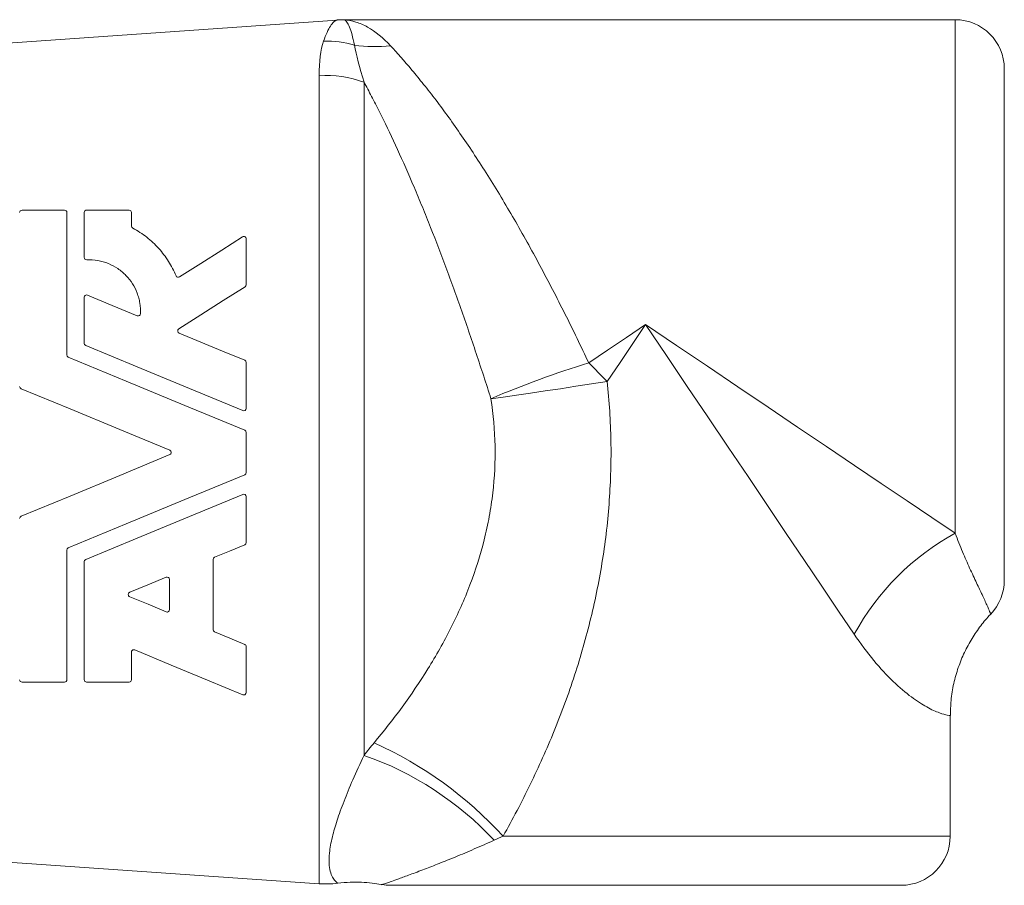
# Model space of a CAD drawing. Header units: millimetres. Extents: x 176 to 699, y 69 to 520.
# Tile 4 of 5: x 277 to 377, y 374 to 462. Entities that reach past the tile are written whole.
import ezdxf

# ---------------------------------------------------------------- set-up
doc = ezdxf.new("R2010")
doc.units = ezdxf.units.MM

msp = doc.modelspace()

# ---------------------------------------------------------------- linework, layer by layer
at = {"color": 7, "linetype": 'Continuous', "lineweight": 15}
for p, q in [((308.98, 462.06), (271.1, 459.41)), ((371.86, 462.09), (309.68, 462.09)), ((376.86, 457.09), (376.86, 405.09)), ((281.23, 442.73), (276.91, 442.73)), ((281.47, 428), (281.47, 442.49)), ((283.24, 442.49), (283.24, 437.92)), ((287.8, 442.73), (283.48, 442.73)), ((288.04, 441.11), (288.04, 442.49)), ((299.71, 435.14), (299.71, 439.82)), ((283.24, 433.86), (283.24, 429.18)), ((299.71, 422.56), (299.71, 427.24)), ((299.71, 416.04), (299.71, 420.12)), ((299.71, 408.92), (299.71, 413.6)), ((281.47, 394.97), (281.47, 408.16)), ((283.24, 406.98), (283.24, 394.97)), ((296.35, 400.06), (296.35, 407.21)), ((291.91, 402.1), (291.91, 405.17)), ((288.04, 394.97), (288.04, 397.79)), ((299.71, 393.67), (299.71, 398.35)), ((276.91, 394.73), (281.23, 394.73)), ((283.48, 394.73), (287.8, 394.73)), ((371.36, 379.07), (371.36, 391.32)), ((271.1, 376.74), (307.14, 374.22)), ((366.36, 374.07), (314.36, 374.07))]:
    msp.add_line(p, q, dxfattribs=at)
at = {"color": 8, "linetype": 'Continuous', "lineweight": 0}
for p, q in [((371.86, 409.86), (371.86, 462.09)), ((307.14, 374.22), (307.14, 456.4)), ((311.71, 455.74), (311.71, 387.29)), ((325.87, 379.07), (371.36, 379.07))]:
    msp.add_line(p, q, dxfattribs=at)
at = {"color": 7, "linetype": 'Continuous', "lineweight": 15, "flags": 128}
for points in [[(299.34, 440.02), (297.23, 438.67), (295.09, 437.31), (292.93, 435.93)], [(292.86, 430.64), (295.12, 432.09), (297.37, 433.52), (299.6, 434.94)], [(288.64, 431.98), (286.09, 433.04), (283.58, 434.08)], [(299.57, 427.46), (297.32, 428.39), (295.1, 429.31), (292.9, 430.22)], [(283.39, 428.96), (288.63, 426.79), (293.96, 424.58), (299.38, 422.34)], [(299.57, 420.34), (293.48, 422.86), (287.5, 425.34), (281.62, 427.78)], [(276.82, 424.57), (281.8, 422.51), (286.85, 420.41), (291.96, 418.3)], [(291.96, 417.86), (286.85, 415.74), (281.8, 413.65), (276.82, 411.59)], [(281.62, 408.38), (287.5, 410.81), (293.48, 413.29), (299.57, 415.81)], [(299.38, 413.82), (293.96, 411.57), (288.63, 409.37), (283.39, 407.2)], [(296.5, 407.43), (298.03, 408.06), (299.57, 408.7)], [(291.58, 405.39), (289.72, 404.62), (287.87, 403.86)], [(287.87, 403.41), (289.73, 402.64), (291.58, 401.87)], [(299.57, 398.57), (298.04, 399.2), (296.5, 399.84)], [(288.38, 398.01), (292.1, 396.46), (295.77, 394.94), (299.38, 393.45)]]:
    msp.add_lwpolyline(points, dxfattribs=at)
at = {"color": 8, "linetype": 'Continuous', "lineweight": 0, "flags": 128}
for points in [[(334.58, 427.19), (336.5, 428.49), (338.43, 429.79), (340.36, 431.09)], [(340.36, 431.09), (339.06, 429.16), (337.76, 427.23), (336.46, 425.3)], [(361.59, 399.59), (359.99, 401.96), (358.3, 404.47), (356.53, 407.1), (354.68, 409.85), (352.76, 412.69), (350.79, 415.63), (348.76, 418.63), (346.7, 421.69), (344.6, 424.8), (342.49, 427.94), (340.36, 431.09)], [(340.36, 431.09), (343.52, 428.97), (346.65, 426.85), (349.76, 424.76), (352.82, 422.69), (355.83, 420.67), (358.76, 418.69), (361.61, 416.77), (364.35, 414.92), (366.99, 413.15), (369.49, 411.46), (371.86, 409.86)], [(324.63, 423.55), (325.87, 423.72), (327.21, 423.91), (328.64, 424.12), (330.14, 424.34), (331.69, 424.57), (333.27, 424.81), (334.87, 425.05), (336.46, 425.3)]]:
    msp.add_lwpolyline(points, dxfattribs=at)
at = {"color": 7, "linetype": 'Continuous', "lineweight": 15}
for centre, radius, start, end in [((309.71, 452.09), 10, 90.2074, 94.2219), ((371.86, 457.09), 5, 0, 90), ((371.86, 405.09), 5, 316.5232, 0), ((366.36, 379.07), 5, 270, 0), ((307.84, 384.2), 10, 266, 276.7241), ((314.36, 379.07), 5, 260.5927, 270)]:
    msp.add_arc(centre, radius, start, end, dxfattribs=at)
at = {"color": 8, "linetype": 'Continuous', "lineweight": 0}
for centre, radius, start, end in [((309.64, 452.27), 9.81, 89.7985, 93.8751), ((307.83, 449.47), 10.45, 73.8205, 91.2963), ((312.85, 474.39), 15.04, 261.926, 275.9604), ((307.84, 445.13), 11.29, 69.9991, 93.5706), ((363.78, 332.01), 99.56, 107.0545, 113.155), ((217.03, 307.76), 167.57, 44.5438, 45.4562), ((384.19, 387.27), 25.74, 118.6082, 151.3918), ((296.39, 352.03), 40, 42.5203, 65.8912), ((300.9, 356.25), 32.86, 42.9662, 70.8011)]:
    msp.add_arc(centre, radius, start, end, dxfattribs=at)
for points, knots in [([(307.59, 459.91), (307.71, 460.24), (307.83, 460.53), (308.06, 461.05), (308.17, 461.26), (308.41, 461.62), (308.52, 461.76), (308.75, 461.97), (308.86, 462.03), (308.98, 462.06)], [0, 0, 0, 0, 0.25, 0.25, 0.5, 0.5, 0.75, 0.75, 1, 1, 1, 1]), ([(314.42, 459.43), (313.65, 460.26), (312.87, 460.89), (311.68, 461.56), (311.29, 461.73), (310.48, 461.98), (310.08, 462.05), (309.68, 462.08)], [0, 0, 0, 0, 0.5, 0.5, 0.75, 0.75, 1, 1, 1, 1]), ([(309.68, 462.08), (309.77, 462.05), (309.86, 461.98), (310.05, 461.73), (310.14, 461.56), (310.4, 460.91), (310.58, 460.3), (310.74, 459.5)], [0, 0, 0, 0, 0.25, 0.25, 0.5, 0.5, 1, 1, 1, 1]), ([(314.42, 459.43), (315.08, 458.72), (315.81, 457.9), (316.97, 456.51), (317.37, 456.02), (318.19, 455), (318.62, 454.46), (319.9, 452.77), (320.76, 451.57), (322.52, 449.02), (323.41, 447.67), (324.76, 445.53), (325.21, 444.8), (326.1, 443.32), (326.54, 442.57), (327.87, 440.28), (328.74, 438.71), (330.04, 436.29), (330.47, 435.47), (331.32, 433.83), (331.74, 433), (332.99, 430.52), (333.79, 428.86), (334.58, 427.19)], [0, 0, 0, 0, 0.125, 0.125, 0.1875, 0.1875, 0.25, 0.25, 0.375, 0.375, 0.5, 0.5, 0.5625, 0.5625, 0.625, 0.625, 0.75, 0.75, 0.8125, 0.8125, 0.875, 0.875, 1, 1, 1, 1]), ([(324.63, 423.55), (324.14, 425.08), (323.64, 426.61), (322.62, 429.67), (322.1, 431.2), (321.02, 434.25), (320.48, 435.74), (319.39, 438.67), (318.83, 440.1), (318, 442.19), (317.72, 442.88), (317.15, 444.24), (316.87, 444.92), (316.03, 446.89), (315.47, 448.14), (314.36, 450.52), (313.82, 451.66), (313.01, 453.27), (312.74, 453.79), (312.22, 454.8), (311.96, 455.28), (311.71, 455.74)], [0, 0, 0, 0, 0.125, 0.125, 0.25, 0.25, 0.375, 0.375, 0.5, 0.5, 0.5625, 0.5625, 0.625, 0.625, 0.75, 0.75, 0.875, 0.875, 0.9375, 0.9375, 1, 1, 1, 1]), ([(336.46, 425.3), (336.67, 423.29), (336.8, 421.27), (336.87, 417.24), (336.81, 415.23), (336.6, 412.21), (336.51, 411.2), (336.28, 409.19), (336.14, 408.18), (335.67, 405.19), (335.27, 403.21), (334.32, 399.29), (333.77, 397.36), (332.83, 394.48), (332.5, 393.52), (331.8, 391.63), (331.44, 390.7), (330.31, 387.91), (329.49, 386.1), (327.75, 382.53), (326.83, 380.78), (325.87, 379.07)], [0, 0, 0, 0, 0.125, 0.125, 0.25, 0.25, 0.3125, 0.3125, 0.375, 0.375, 0.5, 0.5, 0.625, 0.625, 0.6875, 0.6875, 0.75, 0.75, 0.875, 0.875, 1, 1, 1, 1]), ([(312.73, 388.55), (314.69, 390.9), (316.55, 393.4), (318.63, 396.75), (319.03, 397.43), (319.82, 398.82), (320.2, 399.53), (321.28, 401.68), (321.93, 403.14), (323.06, 406.13), (323.55, 407.65), (324.13, 409.99), (324.31, 410.78), (324.6, 412.37), (324.72, 413.17), (325, 415.56), (325.07, 417.15), (325.01, 420.35), (324.88, 421.95), (324.63, 423.55)], [0, 0, 0, 0, 0.25, 0.25, 0.3125, 0.3125, 0.375, 0.375, 0.5, 0.5, 0.625, 0.625, 0.6875, 0.6875, 0.75, 0.75, 0.875, 0.875, 1, 1, 1, 1]), ([(371.86, 409.86), (372.12, 409.21), (372.62, 407.91), (373.38, 406.23), (374.06, 404.77), (374.66, 403.49), (375.12, 402.51), (375.43, 401.79), (375.46, 401.71), (375.48, 401.66)], [0, 0, 0, 0, 0.114236, 0.230276, 0.359073, 0.489885, 0.647387, 0.80717, 1, 1, 1, 1]), ([(371.34, 391.32), (371.29, 391.32), (371.19, 391.33), (370.32, 391.55), (369.07, 392.1), (367.44, 393.14), (365.58, 394.71), (363.56, 396.85), (362.25, 398.67), (361.59, 399.59)], [0, 0, 0, 0, 0.161097, 0.302613, 0.447354, 0.581216, 0.719659, 0.857604, 1, 1, 1, 1]), ([(309.01, 374.3), (309.02, 374.29), (309.04, 374.27), (308.85, 374.42), (308.57, 374.75), (308.31, 375.3), (308.13, 376.13), (308.15, 377.32), (308.43, 378.87), (308.94, 380.64), (309.64, 382.58), (310.54, 384.77), (311.32, 386.44), (311.71, 387.29)], [0, 0, 0, 0, 0.036869, 0.120696, 0.20455, 0.28988, 0.375195, 0.487501, 0.601304, 0.700018, 0.799982, 0.899053, 1, 1, 1, 1]), ([(324.95, 378.65), (324.26, 378.35), (322.87, 377.73), (321.01, 376.95), (319.32, 376.27), (317.75, 375.66), (316.35, 375.13), (315.25, 374.73), (314.47, 374.45), (313.79, 374.22), (313.43, 374.13), (313.53, 374.16), (313.55, 374.16)], [0, 0, 0, 0, 0.085547, 0.172687, 0.259625, 0.347735, 0.452549, 0.558985, 0.655612, 0.752282, 0.950218, 1, 1, 1, 1])]:
    msp.add_open_spline(points, degree=3, knots=knots, dxfattribs=at)
for points in [[(307.14, 456.4), (307.14, 457.84), (307.27, 459), (307.59, 459.91)], [(310.74, 459.5), (310.92, 458.5), (311.26, 457.24), (311.71, 455.74)], [(311.71, 387.29), (312.04, 387.71), (312.38, 388.13), (312.73, 388.55)], [(325.87, 379.07), (325.56, 378.93), (325.25, 378.79), (324.95, 378.65)]]:
    msp.add_open_spline(points, degree=3, dxfattribs=at)
at = {"color": 7, "linetype": 'Continuous', "lineweight": 15}
for points, knots in [([(276.91, 442.73), (276.84, 442.73), (276.78, 442.69), (276.69, 442.6), (276.67, 442.54), (276.67, 442.49)], [0, 0, 0, 0, 0.5, 0.5, 1, 1, 1, 1]), ([(281.47, 442.49), (281.47, 442.55), (281.45, 442.6), (281.37, 442.69), (281.31, 442.73), (281.23, 442.73)], [0, 0, 0, 0, 0.5, 0.5, 1, 1, 1, 1]), ([(283.48, 442.73), (283.42, 442.73), (283.35, 442.7), (283.26, 442.6), (283.24, 442.54), (283.24, 442.49)], [0, 0, 0, 0, 0.5, 0.5, 1, 1, 1, 1]), ([(288.04, 442.49), (288.04, 442.55), (288.02, 442.6), (287.94, 442.69), (287.88, 442.73), (287.8, 442.73)], [0, 0, 0, 0, 0.5, 0.5, 1, 1, 1, 1]), ([(292.58, 436.04), (292.36, 436.56), (292.11, 437.05), (291.53, 437.98), (291.19, 438.42), (290.63, 439.04), (290.44, 439.24), (290.03, 439.62), (289.82, 439.8), (289.16, 440.32), (288.68, 440.63), (288.17, 440.9)], [0, 0, 0, 0, 0.25, 0.25, 0.5, 0.5, 0.625, 0.625, 0.75, 0.75, 1, 1, 1, 1]), ([(299.71, 439.82), (299.71, 439.86), (299.7, 439.9), (299.67, 439.97), (299.64, 440), (299.56, 440.04), (299.52, 440.06), (299.43, 440.06), (299.38, 440.04), (299.34, 440.02)], [0, 0, 0, 0, 0.25, 0.25, 0.5, 0.5, 0.75, 0.75, 1, 1, 1, 1]), ([(283.24, 437.92), (283.24, 437.86), (283.27, 437.8), (283.36, 437.71), (283.42, 437.68), (283.49, 437.68)], [0, 0, 0, 0, 0.5, 0.5, 1, 1, 1, 1]), ([(283.49, 437.68), (283.88, 437.7), (284.25, 437.67), (284.99, 437.54), (285.36, 437.43), (286.04, 437.15), (286.36, 436.98), (286.96, 436.57), (287.24, 436.33), (287.73, 435.82), (287.96, 435.54), (288.34, 434.94), (288.49, 434.63), (288.68, 434.13), (288.74, 433.96), (288.83, 433.62), (288.87, 433.44), (288.96, 432.92), (288.98, 432.56), (288.97, 432.2)], [0, 0, 0, 0, 0.125, 0.125, 0.25, 0.25, 0.375, 0.375, 0.5, 0.5, 0.625, 0.625, 0.75, 0.75, 0.8125, 0.8125, 0.875, 0.875, 1, 1, 1, 1]), ([(292.93, 435.93), (292.87, 435.89), (292.79, 435.88), (292.65, 435.93), (292.6, 435.98), (292.58, 436.04)], [0, 0, 0, 0, 0.5, 0.5, 1, 1, 1, 1]), ([(283.58, 434.08), (283.5, 434.11), (283.41, 434.1), (283.28, 434.01), (283.24, 433.93), (283.24, 433.86)], [0, 0, 0, 0, 0.5, 0.5, 1, 1, 1, 1]), ([(288.97, 432.2), (288.96, 432.12), (288.92, 432.05), (288.79, 431.96), (288.71, 431.95), (288.64, 431.98)], [0, 0, 0, 0, 0.5, 0.5, 1, 1, 1, 1]), ([(292.9, 430.22), (292.81, 430.25), (292.76, 430.33), (292.74, 430.5), (292.78, 430.59), (292.86, 430.64)], [0, 0, 0, 0, 0.5, 0.5, 1, 1, 1, 1]), ([(299.38, 422.34), (299.45, 422.31), (299.54, 422.32), (299.67, 422.4), (299.71, 422.48), (299.71, 422.56)], [0, 0, 0, 0, 0.5, 0.5, 1, 1, 1, 1]), ([(291.96, 418.3), (292, 418.28), (292.04, 418.25), (292.09, 418.17), (292.1, 418.13), (292.1, 418.03), (292.09, 417.98), (292.04, 417.91), (292, 417.88), (291.96, 417.86)], [0, 0, 0, 0, 0.25, 0.25, 0.5, 0.5, 0.75, 0.75, 1, 1, 1, 1]), ([(299.71, 413.6), (299.71, 413.68), (299.67, 413.75), (299.54, 413.84), (299.45, 413.85), (299.38, 413.82)], [0, 0, 0, 0, 0.5, 0.5, 1, 1, 1, 1]), ([(291.91, 405.17), (291.91, 405.25), (291.87, 405.33), (291.74, 405.42), (291.65, 405.42), (291.58, 405.39)], [0, 0, 0, 0, 0.5, 0.5, 1, 1, 1, 1]), ([(287.87, 403.86), (287.78, 403.82), (287.72, 403.73), (287.72, 403.59), (287.73, 403.54), (287.79, 403.46), (287.82, 403.43), (287.87, 403.41)], [0, 0, 0, 0, 0.5, 0.5, 0.75, 0.75, 1, 1, 1, 1]), ([(291.58, 401.87), (291.66, 401.84), (291.75, 401.86), (291.88, 401.95), (291.91, 402.02), (291.91, 402.1)], [0, 0, 0, 0, 0.5, 0.5, 1, 1, 1, 1]), ([(371.38, 391.32), (371.39, 391.83), (371.41, 392.93), (371.69, 394.58), (372.15, 396.21), (372.78, 397.75), (373.55, 399.17), (374.45, 400.46), (375.11, 401.28), (375.48, 401.64), (375.49, 401.65)], [0, 0, 0, 0, 0.13558, 0.288731, 0.437815, 0.583063, 0.724582, 0.862375, 0.996354, 1, 1, 1, 1]), ([(288.04, 397.79), (288.04, 397.86), (288.08, 397.93), (288.17, 398), (288.21, 398.02), (288.29, 398.03), (288.34, 398.02), (288.38, 398.01)], [0, 0, 0, 0, 0.5, 0.5, 0.75, 0.75, 1, 1, 1, 1]), ([(299.71, 398.35), (299.71, 398.39), (299.7, 398.44), (299.65, 398.52), (299.61, 398.55), (299.57, 398.57)], [0, 0, 0, 0, 0.5, 0.5, 1, 1, 1, 1]), ([(276.67, 394.97), (276.67, 394.91), (276.69, 394.85), (276.78, 394.76), (276.84, 394.73), (276.91, 394.73)], [0, 0, 0, 0, 0.5, 0.5, 1, 1, 1, 1]), ([(281.23, 394.73), (281.3, 394.73), (281.37, 394.76), (281.45, 394.85), (281.47, 394.91), (281.47, 394.97)], [0, 0, 0, 0, 0.5, 0.5, 1, 1, 1, 1]), ([(283.24, 394.97), (283.24, 394.91), (283.27, 394.85), (283.35, 394.76), (283.42, 394.73), (283.48, 394.73)], [0, 0, 0, 0, 0.5, 0.5, 1, 1, 1, 1]), ([(287.8, 394.73), (287.87, 394.73), (287.94, 394.76), (288.02, 394.85), (288.04, 394.91), (288.04, 394.97)], [0, 0, 0, 0, 0.5, 0.5, 1, 1, 1, 1]), ([(299.38, 393.45), (299.42, 393.43), (299.47, 393.43), (299.55, 393.44), (299.59, 393.46), (299.68, 393.53), (299.71, 393.6), (299.71, 393.67)], [0, 0, 0, 0, 0.25, 0.25, 0.5, 0.5, 1, 1, 1, 1]), ([(309.01, 374.27), (309.03, 374.27), (309.45, 374.34), (310.27, 374.38), (311.43, 374.39), (312.49, 374.3), (313.18, 374.21), (313.52, 374.14), (313.55, 374.13)], [0, 0, 0, 0, 0.01072, 0.283943, 0.539494, 0.774072, 0.983399, 1, 1, 1, 1])]:
    msp.add_open_spline(points, degree=3, knots=knots, dxfattribs=at)
for points in [[(288.17, 440.9), (288.09, 440.94), (288.04, 441.02), (288.04, 441.11)], [(299.6, 434.94), (299.67, 434.98), (299.71, 435.06), (299.71, 435.14)], [(283.24, 429.18), (283.24, 429.09), (283.3, 429), (283.39, 428.96)], [(281.62, 427.78), (281.53, 427.81), (281.47, 427.9), (281.47, 428)], [(299.71, 427.24), (299.71, 427.33), (299.65, 427.42), (299.57, 427.46)], [(276.67, 424.79), (276.67, 424.7), (276.73, 424.61), (276.82, 424.57)], [(299.71, 420.12), (299.71, 420.22), (299.65, 420.31), (299.57, 420.34)], [(299.57, 415.81), (299.65, 415.85), (299.71, 415.94), (299.71, 416.04)], [(276.82, 411.59), (276.73, 411.55), (276.67, 411.46), (276.67, 411.37)], [(299.57, 408.7), (299.65, 408.74), (299.71, 408.83), (299.71, 408.92)], [(281.47, 408.16), (281.47, 408.25), (281.53, 408.34), (281.62, 408.38)], [(283.39, 407.2), (283.3, 407.16), (283.24, 407.07), (283.24, 406.98)], [(296.35, 407.21), (296.35, 407.3), (296.41, 407.4), (296.5, 407.43)], [(296.5, 399.84), (296.41, 399.87), (296.35, 399.97), (296.35, 400.06)]]:
    msp.add_open_spline(points, degree=3, dxfattribs=at)

doc.saveas('drawing.dxf')
